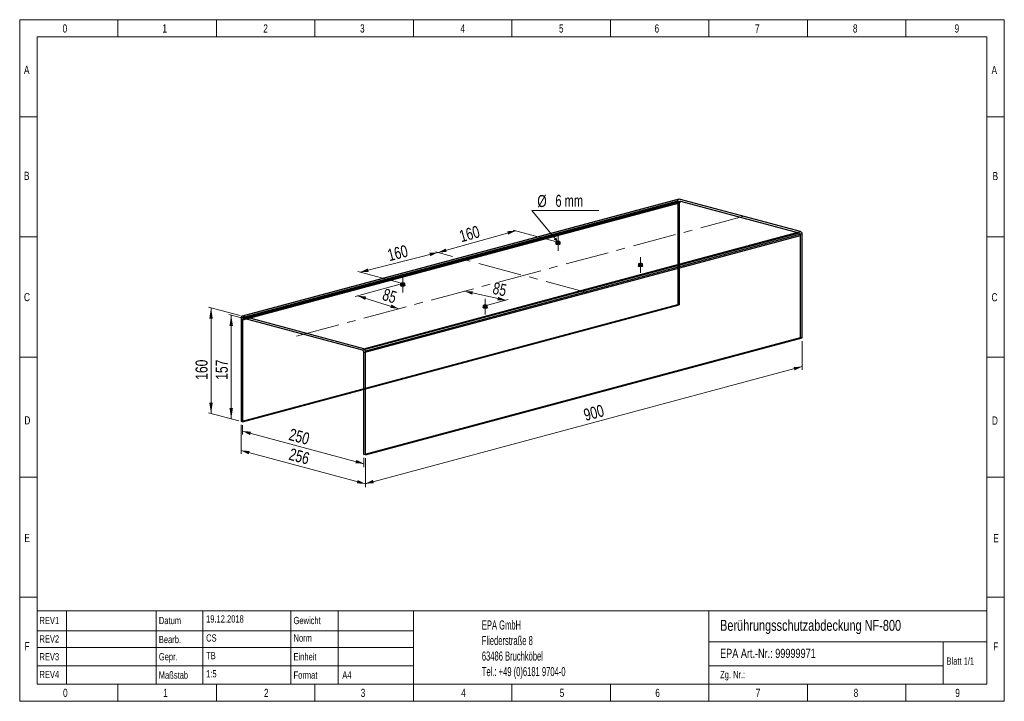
# Model space of a CAD drawing. Header units: millimetres. Extents: x 5 to 292, y 5 to 204.
import ezdxf

# ---------------------------------------------------------------- set-up
doc = ezdxf.new("R2010")
doc.units = ezdxf.units.MM
doc.linetypes.add('CENTER', pattern=[10.16, 6.35, -1.27, 1.27, -1.27])
doc.linetypes.add('CENTERX2', pattern=[20.32, 12.7, -2.54, 2.54, -2.54])
doc.styles.add('SLDTEXTSTYLE0', font='TXT', dxfattribs={"width": 0.75})
doc.styles.add('SLDTEXTSTYLE1', font='TXT', dxfattribs={"width": 0.605})
doc.styles.add('SLDTEXTSTYLE2', font='TXT', dxfattribs={"width": 0.6875})
doc.dimstyles.new('SLDDIMSTYLE0', dxfattribs={"dimtxt": 3.5, "dimasz": 3.302, "dimexe": 0, "dimexo": 0.0625, "dimgap": 0.875, "dimtad": 1, "dimlfac": 5, "dimrnd": 1e-09, "dimzin": 12, "dimdsep": 46, "dimtxsty": 'SLDTEXTSTYLE0', "dimsah": 1, "dimcen": 0.09, "dimadec": 0, "dimazin": 3, "dimtfac": 1, "dimtofl": 0, "dimtmove": 0, "dimatfit": 3, "dimfxl": 1, "dimfrac": 2, "dimtolj": 1, "dimtzin": 12, "dimarcsym": 0})
doc.dimstyles.new('SLDDIMSTYLE1', dxfattribs={"dimtxt": 3.5, "dimasz": 3.302, "dimexe": 0, "dimexo": 0.0625, "dimgap": 0.875, "dimtad": 1, "dimdec": 0, "dimlfac": 5, "dimrnd": 1e-09, "dimzin": 12, "dimdsep": 46, "dimtxsty": 'SLDTEXTSTYLE0', "dimsah": 1, "dimcen": 0.09, "dimadec": 0, "dimazin": 3, "dimtfac": 1, "dimtdec": 0, "dimtofl": 0, "dimtmove": 0, "dimatfit": 3, "dimfxl": 1, "dimfrac": 2, "dimtolj": 1, "dimtzin": 12, "dimarcsym": 0})
doc.dimstyles.new('SLDDIMSTYLE2', dxfattribs={"dimtxt": 3.5, "dimasz": 3.302, "dimexe": 0, "dimexo": 0.0625, "dimgap": 0.875, "dimtad": 1, "dimdec": 0, "dimlfac": 5, "dimrnd": 1e-09, "dimzin": 12, "dimdsep": 46, "dimtxsty": 'SLDTEXTSTYLE0', "dimsah": 1, "dimcen": 0.09, "dimadec": 0, "dimazin": 3, "dimtfac": 1, "dimtdec": 0, "dimtmove": 0, "dimatfit": 0, "dimfxl": 1, "dimfrac": 2, "dimtolj": 1, "dimtzin": 12, "dimarcsym": 0})
doc.dimstyles.new('SLDDIMSTYLE3', dxfattribs={"dimtxt": 3.5, "dimasz": 3.302, "dimexe": 0, "dimexo": 0.0625, "dimgap": 0.875, "dimtad": 0, "dimtih": 1, "dimtoh": 1, "dimlfac": 5, "dimrnd": 1e-09, "dimzin": 12, "dimdsep": 46, "dimtxsty": 'SLDTEXTSTYLE0', "dimsah": 1, "dimcen": 0, "dimadec": 0, "dimazin": 3, "dimtfac": 1, "dimtofl": 0, "dimtmove": 0, "dimatfit": 3, "dimfxl": 1, "dimfrac": 2, "dimtolj": 1, "dimtzin": 12, "dimarcsym": 0})

# ---------------------------------------------------------------- blocks, each defined once
blk = doc.blocks.new('SW_NOTE_0')
at = {"color": 0, "linetype": 'Continuous', "lineweight": 0, "attachment_point": 1, "style": 'SLDTEXTSTYLE1'}
for s, insert, char_height in [('EPA GmbH', (0, 3.41), 2.646), ('Fliederstraße 8', (0, -1.12), 2.6458), ('63486 Bruchköbel', (0, -5.64), 2.6458), ('Tel.: +49 (0)6181 9704-0', (0, -10.17), 2.6458)]:
    blk.add_mtext(s, dxfattribs=dict(at, insert=insert, char_height=char_height))
blk = doc.blocks.new('_D')
at = {"color": 7, "linetype": 'Continuous', "lineweight": 18}
for p, q in [((233.43, 110.23), (233.43, 101.84)), ((106.15, 68.7), (233.43, 102.8)), ((106.15, 76.13), (106.15, 67.74))]:
    blk.add_line(p, q, dxfattribs=at)
for points in [[(233.43, 102.8), (230.97, 102.67), (231.23, 101.68)], [(106.15, 68.7), (108.62, 68.84), (108.36, 69.82)]]:
    blk.add_solid(points, dxfattribs=at)
at = {"color": 7, "linetype": 'Continuous', "lineweight": 18, "insert": (169.44, 90.33), "char_height": 3.5, "attachment_point": 1, "rotation": 14.998, "style": 'SLDTEXTSTYLE0'}
blk.add_mtext('900', dxfattribs=at)
blk = doc.blocks.new('_D_1')
at = {"color": 7, "linetype": 'Continuous', "lineweight": 18}
for p, q in [((70.37, 85.71), (70.37, 83.03)), ((70.37, 84), (105.73, 74.53)), ((105.73, 76.24), (105.73, 73.56))]:
    blk.add_line(p, q, dxfattribs=at)
for points in [[(70.37, 84), (72.58, 82.88), (72.84, 83.86)], [(105.73, 74.53), (103.53, 75.64), (103.26, 74.66)]]:
    blk.add_solid(points, dxfattribs=at)
at = {"color": 7, "linetype": 'Continuous', "lineweight": 18, "insert": (84.52, 84.88), "char_height": 3.5, "attachment_point": 1, "rotation": 345.002, "style": 'SLDTEXTSTYLE0'}
blk.add_mtext('250', dxfattribs=at)
blk = doc.blocks.new('_D_2')
at = {"color": 7, "linetype": 'Continuous', "lineweight": 18}
for p, q in [((69.95, 85.83), (69.95, 77.4)), ((69.95, 78.36), (106.15, 68.66)), ((106.15, 76.13), (106.15, 67.7))]:
    blk.add_line(p, q, dxfattribs=at)
for points in [[(69.95, 78.36), (72.15, 77.24), (72.42, 78.23)], [(106.15, 68.66), (103.95, 69.78), (103.69, 68.8)]]:
    blk.add_solid(points, dxfattribs=at)
at = {"color": 7, "linetype": 'Continuous', "lineweight": 18, "insert": (84.52, 79.13), "char_height": 3.5, "attachment_point": 1, "rotation": 345.002, "style": 'SLDTEXTSTYLE0'}
blk.add_mtext('256', dxfattribs=at)
blk = doc.blocks.new('_D_3')
at = {"color": 7, "linetype": 'Continuous', "lineweight": 18}
for p, q in [((70.09, 117.01), (66.35, 118.01)), ((67.06, 87.56), (67.06, 117.82)), ((69.24, 86.98), (66.35, 87.75))]:
    blk.add_line(p, q, dxfattribs=at)
for points in [[(67.06, 117.82), (66.55, 114.64), (67.57, 114.64)], [(67.06, 87.56), (67.57, 90.75), (66.55, 90.75)]]:
    blk.add_solid(points, dxfattribs=at)
at = {"color": 7, "linetype": 'Continuous', "lineweight": 18, "insert": (62.55, 98.98), "char_height": 3.5, "attachment_point": 1, "rotation": 90, "style": 'SLDTEXTSTYLE0'}
blk.add_mtext('157', dxfattribs=at)
blk = doc.blocks.new('_D_4')
at = {"color": 7, "linetype": 'Continuous', "lineweight": 18}
for p, q in [((69.67, 117.7), (60.47, 120.16)), ((61.18, 119.97), (61.18, 89.14)), ((69.24, 86.98), (60.47, 89.33))]:
    blk.add_line(p, q, dxfattribs=at)
for points in [[(61.18, 119.97), (60.67, 116.79), (61.69, 116.79)], [(61.18, 89.14), (61.69, 92.32), (60.67, 92.32)]]:
    blk.add_solid(points, dxfattribs=at)
at = {"color": 7, "linetype": 'Continuous', "lineweight": 18, "insert": (56.67, 98.98), "char_height": 3.5, "attachment_point": 1, "rotation": 90, "style": 'SLDTEXTSTYLE0'}
blk.add_mtext('160', dxfattribs=at)
blk = doc.blocks.new('_D_5')
at = {"color": 7, "linetype": 'Continuous', "lineweight": 18}
for p, q in [((104.66, 130.3), (127.29, 136.07)), ((131.59, 134.92), (126.58, 136.26)), ((116.34, 127.17), (103.95, 130.49))]:
    blk.add_line(p, q, dxfattribs=at)
for points in [[(127.29, 136.07), (124.83, 135.97), (125.08, 134.98)], [(104.66, 130.3), (107.12, 130.4), (106.87, 131.39)]]:
    blk.add_solid(points, dxfattribs=at)
at = {"color": 7, "linetype": 'Continuous', "lineweight": 18, "insert": (112.3, 136.9), "char_height": 3.5, "attachment_point": 1, "rotation": 14.3129, "style": 'SLDTEXTSTYLE0'}
blk.add_mtext('160', dxfattribs=at)
blk = doc.blocks.new('_D_6')
at = {"color": 7, "linetype": 'Continuous', "lineweight": 18}
for p, q in [((149.98, 142.41), (127.35, 136.05)), ((161.59, 139.29), (149.27, 142.59)), ((131.59, 134.92), (126.64, 136.24))]:
    blk.add_line(p, q, dxfattribs=at)
for points in [[(149.98, 142.41), (147.5, 142.24), (147.78, 141.26)], [(127.35, 136.05), (129.82, 136.22), (129.55, 137.2)]]:
    blk.add_solid(points, dxfattribs=at)
at = {"color": 7, "linetype": 'Continuous', "lineweight": 18, "insert": (133.2, 142.38), "char_height": 3.5, "attachment_point": 1, "rotation": 15.6786, "style": 'SLDTEXTSTYLE0'}
blk.add_mtext('160', dxfattribs=at)
blk = doc.blocks.new('_D_7')
at = {"color": 7, "linetype": 'Continuous', "lineweight": 18}
for p, q in [((116.34, 126.79), (103.21, 123.27)), ((115.93, 119.66), (103.91, 123.46))]:
    blk.add_line(p, q, dxfattribs=at)
for points in [[(103.91, 123.46), (106.09, 122.24), (106.4, 123.21)], [(115.93, 119.66), (113.75, 120.89), (113.45, 119.92)]]:
    blk.add_solid(points, dxfattribs=at)
at = {"color": 7, "linetype": 'Continuous', "lineweight": 18, "insert": (111.9, 125.67), "char_height": 3.5, "attachment_point": 1, "rotation": 342.4635, "style": 'SLDTEXTSTYLE0'}
blk.add_mtext('85', dxfattribs=at)
blk = doc.blocks.new('_D_8')
at = {"color": 7, "linetype": 'Continuous', "lineweight": 18}
for p, q in [((135.05, 124.79), (147.08, 122.14)), ((141.79, 120.73), (147.78, 122.33))]:
    blk.add_line(p, q, dxfattribs=at)
for points in [[(135.05, 124.79), (137.28, 123.78), (137.5, 124.77)], [(147.08, 122.14), (144.85, 123.15), (144.63, 122.16)]]:
    blk.add_solid(points, dxfattribs=at)
at = {"color": 7, "linetype": 'Continuous', "lineweight": 18, "insert": (143.78, 127.49), "char_height": 3.5, "attachment_point": 1, "rotation": 347.6023, "style": 'SLDTEXTSTYLE0'}
blk.add_mtext('85', dxfattribs=at)
blk = doc.blocks.new('_D_9')
at = {"color": 7, "linetype": 'Continuous', "lineweight": 18}
for p, q in [((162.17, 139.26), (154.68, 148.29)), ((154.68, 148.29), (174.17, 148.29))]:
    blk.add_line(p, q, dxfattribs=at)
blk.add_solid([(162.17, 139.26), (161.84, 140.45), (161.06, 139.8)], dxfattribs=at)
at = {"color": 7, "linetype": 'Continuous', "lineweight": 18, "char_height": 3.5, "attachment_point": 1}
for s, insert, style in [('%%c', (156.27, 152.8), 'SLDTEXTSTYLE0'), ('6 mm', (161.55, 152.86), 'SLDTEXTSTYLE2')]:
    blk.add_mtext(s, dxfattribs=dict(at, insert=insert, style=style))

msp = doc.modelspace()

# ---------------------------------------------------------------- linework, layer by layer
at = {"color": 8, "linetype": 'Continuous', "lineweight": 18}
for p, q in [((5.4194, 5.3041), (5.4194, 203.8748)), ((5.4194, 203.8748), (292.3637, 203.8748)), ((34.0637, 203.8748), (34.0637, 198.8748)), ((62.7637, 203.8748), (62.7637, 198.8748)), ((91.4637, 203.8748), (91.4637, 198.8748)), ((120.1637, 203.8748), (120.1637, 198.8748)), ((148.8915, 203.8748), (148.8915, 198.8748)), ((177.5637, 203.8748), (177.5637, 198.8748)), ((206.2637, 203.8748), (206.2637, 198.8748)), ((234.9637, 203.8748), (234.9637, 198.8748)), ((263.6637, 203.8748), (263.6637, 198.8748)), ((292.3637, 203.8748), (292.3637, 5.3041)), ((10.4861, 10.3041), (10.4861, 198.8748)), ((10.4861, 198.8748), (287.2969, 198.8748)), ((287.2969, 10.3041), (287.2969, 198.8748)), ((5.4194, 175.5943), (10.4861, 175.5943)), ((287.2969, 175.5943), (292.3637, 175.5943)), ((5.4194, 140.5943), (10.4861, 140.5943)), ((287.2969, 140.5943), (292.3637, 140.5943)), ((5.4194, 105.5943), (10.4861, 105.5943)), ((287.2969, 105.5943), (292.3637, 105.5943)), ((5.4194, 70.5943), (10.4861, 70.5943)), ((287.2969, 70.5943), (292.3637, 70.5943)), ((5.4194, 35.5943), (10.4861, 35.5943)), ((287.2969, 35.5943), (292.3637, 35.5943)), ((10.4861, 31.6276), (287.2969, 31.6276)), ((19.0234, 31.6276), (19.0234, 10.3041)), ((45.1659, 31.6276), (45.1659, 10.3041)), ((58.7453, 31.6276), (58.7453, 10.3041)), ((84.4797, 31.6276), (84.4797, 10.3041)), ((98.252, 10.3041), (98.252, 31.6276)), ((120.1637, 31.6276), (120.1637, 10.3041)), ((206.2554, 31.6276), (206.2554, 10.3041)), ((10.4861, 25.8589), (84.4797, 25.8589)), ((84.4797, 25.8589), (120.1637, 25.8589)), ((10.4861, 20.9659), (84.4797, 20.9659)), ((84.4797, 20.9659), (120.1637, 20.9659)), ((206.2554, 22.6741), (287.2969, 22.6741)), ((274.5103, 22.6741), (274.5103, 10.3041)), ((10.4861, 15.6168), (84.4797, 15.6168)), ((84.4797, 15.6168), (120.1637, 15.6168)), ((206.2554, 15.6168), (274.5103, 15.6168)), ((10.4861, 10.3041), (287.2969, 10.3041)), ((34.0637, 10.3041), (34.0637, 5.3041)), ((62.7637, 10.3041), (62.7637, 5.3041)), ((91.4637, 10.3041), (91.4637, 5.3041)), ((120.1637, 10.3041), (120.1637, 5.3041)), ((148.8915, 10.3041), (148.8915, 5.3041)), ((177.5637, 10.3041), (177.5637, 5.3041)), ((206.2637, 10.3041), (206.2637, 5.3041)), ((234.9637, 10.3041), (234.9637, 5.3041)), ((263.6637, 10.3041), (263.6637, 5.3041)), ((5.4194, 5.3041), (292.3637, 5.3041))]:
    msp.add_line(p, q, dxfattribs=at)
at = {"color": 7, "linetype": 'Continuous', "lineweight": 25}
for p, q in [((69.9498, 117.0434), (197.2291, 151.1429)), ((197.4981, 151.6088), (70.2188, 117.5093)), ((197.6533, 151.6073), (70.3741, 117.5078)), ((197.6533, 150.4512), (70.3741, 116.3517)), ((197.9223, 150.9171), (70.6431, 116.8176)), ((70.7984, 116.8161), (198.0776, 150.9156)), ((197.2291, 151.1429), (197.2291, 120.8908)), ((233.0087, 142.1352), (197.6533, 151.6073)), ((197.6533, 150.4512), (197.6533, 120.7771)), ((232.5844, 141.6708), (198.0776, 150.9156)), ((232.5844, 141.6708), (105.3052, 107.5713)), ((105.7295, 108.0357), (233.0087, 142.1352)), ((105.7295, 106.8796), (233.0087, 140.9791)), ((233.4329, 141.4435), (106.1537, 107.344)), ((233.0087, 111.305), (233.0087, 140.9791)), ((233.4329, 111.1914), (233.4329, 141.4435)), ((161.698, 139.1042), (161.698, 138.5261)), ((162.898, 138.5261), (162.898, 139.1042)), ((185.7396, 132.6631), (185.7396, 132.0851)), ((186.9396, 132.0851), (186.9396, 132.6631)), ((116.4432, 126.9799), (116.4432, 126.4018)), ((117.6432, 126.4018), (117.6432, 126.9799)), ((69.9498, 86.7913), (197.2291, 120.8908)), ((70.3741, 86.6776), (197.6533, 120.7771)), ((140.4848, 120.5389), (140.4848, 119.9608)), ((141.6848, 119.9608), (141.6848, 120.5389)), ((197.6533, 120.7771), (197.2291, 120.8908)), ((69.9498, 117.0434), (69.9498, 86.7913)), ((105.7295, 108.0357), (70.3741, 117.5078)), ((70.3741, 116.3517), (70.3741, 86.6776)), ((105.3052, 107.5713), (70.7984, 116.8161)), ((105.7295, 77.2055), (233.0087, 111.305)), ((106.1537, 77.0919), (233.4329, 111.1914)), ((233.4329, 111.1914), (233.0087, 111.305)), ((105.7295, 77.2055), (105.7295, 106.8796)), ((106.1537, 77.0919), (106.1537, 107.344)), ((70.3741, 86.6776), (69.9498, 86.7913)), ((106.1537, 77.0919), (105.7295, 77.2055))]:
    msp.add_line(p, q, dxfattribs=at)
at = {"color": 7, "linetype": 'CENTERX2', "lineweight": 18}
for p, q in [((86.1199, 111.6761), (217.2629, 146.8108)), ((162.298, 141.1042), (162.298, 136.5261)), ((171.0888, 124.3357), (132.294, 134.7293)), ((186.3396, 134.6631), (186.3396, 130.0851)), ((117.0432, 128.9799), (117.0432, 124.4018)), ((141.0848, 122.5389), (141.0848, 117.9608))]:
    msp.add_line(p, q, dxfattribs=at)
at = {"color": 5, "linetype": 'CENTER', "lineweight": 25}
for p, q in [((162.298, 138.5261), (162.298, 139.1042)), ((186.3396, 132.0851), (186.3396, 132.6631)), ((117.0432, 126.4018), (117.0432, 126.9799)), ((141.0848, 119.9608), (141.0848, 120.5389))]:
    msp.add_line(p, q, dxfattribs=at)
at = {"color": 7, "linetype": 'Continuous', "lineweight": 25, "flags": 128}
for points in [[(197.2291, 151.1429), (197.2372, 151.2535), (197.2614, 151.3555), (197.3006, 151.4449), (197.3533, 151.5184), (197.4176, 151.573), (197.491, 151.6068), (197.5706, 151.6184), (197.6533, 151.6073)], [(198.0776, 150.9156), (197.9948, 150.9267), (197.9152, 150.9151), (197.8419, 150.8813), (197.7776, 150.8266), (197.7248, 150.7532), (197.6856, 150.6637), (197.6615, 150.5618), (197.6533, 150.4512)], [(161.8737, 138.9905), (162.0444, 138.9585), (162.2457, 138.944), (162.4533, 138.9489), (162.6421, 138.9725), (162.7895, 139.012), (162.8775, 139.0626), (162.8957, 139.1182), (162.8418, 139.1721), (162.7223, 139.2178), (162.5516, 139.2498), (162.3503, 139.2643), (162.1427, 139.2594), (161.9538, 139.2358), (161.8065, 139.1964), (161.7184, 139.1458), (161.7003, 139.0902), (161.7542, 139.0362), (161.8737, 138.9905)], [(162.7223, 138.6398), (162.8418, 138.594), (162.8957, 138.5401), (162.8775, 138.4845), (162.7895, 138.4339), (162.6421, 138.3944), (162.4533, 138.3708), (162.2457, 138.366), (162.0444, 138.3804), (161.8737, 138.4124), (161.7542, 138.4582), (161.7003, 138.5121), (161.7184, 138.5677), (161.8065, 138.6183), (161.9538, 138.6578), (162.1427, 138.6814), (162.3503, 138.6862), (162.5516, 138.6718), (162.7223, 138.6398)], [(185.9154, 132.5495), (186.086, 132.5175), (186.2873, 132.503), (186.4949, 132.5079), (186.6838, 132.5315), (186.8311, 132.5709), (186.9192, 132.6215), (186.9373, 132.6772), (186.8834, 132.7311), (186.7639, 132.7768), (186.5932, 132.8088), (186.3919, 132.8233), (186.1843, 132.8184), (185.9955, 132.7948), (185.8481, 132.7553), (185.7601, 132.7047), (185.7419, 132.6491), (185.7958, 132.5952), (185.9154, 132.5495)], [(186.7639, 132.1987), (186.8834, 132.153), (186.9373, 132.0991), (186.9192, 132.0435), (186.8311, 131.9929), (186.6838, 131.9534), (186.4949, 131.9298), (186.2873, 131.9249), (186.086, 131.9394), (185.9154, 131.9714), (185.7958, 132.0171), (185.7419, 132.0711), (185.7601, 132.1267), (185.8481, 132.1773), (185.9955, 132.2168), (186.1843, 132.2403), (186.3919, 132.2452), (186.5932, 132.2308), (186.7639, 132.1987)], [(116.6189, 126.8662), (116.7896, 126.8342), (116.9909, 126.8198), (117.1984, 126.8246), (117.3873, 126.8482), (117.5346, 126.8877), (117.6227, 126.9383), (117.6409, 126.9939), (117.5869, 127.0478), (117.4674, 127.0936), (117.2967, 127.1256), (117.0955, 127.14), (116.8879, 127.1352), (116.699, 127.1116), (116.5517, 127.0721), (116.4636, 127.0215), (116.4454, 126.9659), (116.4994, 126.912), (116.6189, 126.8662)], [(117.4674, 126.5155), (117.5869, 126.4698), (117.6409, 126.4158), (117.6227, 126.3602), (117.5346, 126.3096), (117.3873, 126.2702), (117.1984, 126.2466), (116.9909, 126.2417), (116.7896, 126.2561), (116.6189, 126.2882), (116.4994, 126.3339), (116.4454, 126.3878), (116.4636, 126.4434), (116.5517, 126.494), (116.699, 126.5335), (116.8879, 126.5571), (117.0955, 126.562), (117.2967, 126.5475), (117.4674, 126.5155)], [(140.6605, 120.4252), (140.8312, 120.3932), (141.0325, 120.3787), (141.2401, 120.3836), (141.4289, 120.4072), (141.5763, 120.4467), (141.6643, 120.4973), (141.6825, 120.5529), (141.6286, 120.6068), (141.5091, 120.6525), (141.3384, 120.6846), (141.1371, 120.699), (140.9295, 120.6941), (140.7406, 120.6705), (140.5933, 120.6311), (140.5052, 120.5805), (140.4871, 120.5249), (140.541, 120.4709), (140.6605, 120.4252)], [(141.5091, 120.0745), (141.6286, 120.0287), (141.6825, 119.9748), (141.6643, 119.9192), (141.5763, 119.8686), (141.4289, 119.8291), (141.2401, 119.8055), (141.0325, 119.8007), (140.8312, 119.8151), (140.6605, 119.8471), (140.541, 119.8929), (140.4871, 119.9468), (140.5052, 120.0024), (140.5933, 120.053), (140.7406, 120.0925), (140.9295, 120.1161), (141.1371, 120.1209), (141.3384, 120.1065), (141.5091, 120.0745)], [(70.3741, 117.5078), (70.2913, 117.5189), (70.2118, 117.5073), (70.1384, 117.4735), (70.0741, 117.4189), (70.0213, 117.3454), (69.9821, 117.256), (69.958, 117.154), (69.9498, 117.0434)], [(70.3741, 116.3517), (70.3823, 116.4623), (70.4064, 116.5642), (70.4456, 116.6537), (70.4984, 116.7271), (70.5627, 116.7818), (70.636, 116.8156), (70.7156, 116.8271), (70.7984, 116.8161)]]:
    msp.add_lwpolyline(points, dxfattribs=at)
at = {"color": 7, "linetype": 'Continuous', "lineweight": 25}
for centre, start, end in [((232.3005, 141.0207), 356.636495, 66.40813), ((232.7248, 141.4851), 356.636123, 66.408503), ((105.0213, 106.9212), 356.636495, 66.40813), ((105.4455, 107.3856), 356.636123, 66.408503)]:
    msp.add_arc(centre, 0.7094, start, end, dxfattribs=at)

# ---------------------------------------------------------------- block references
at = {"color": 7, "linetype": 'Continuous', "lineweight": 0}
msp.add_blockref('SW_NOTE_0', (140.0967, 25.4516), dxfattribs=at)

# ---------------------------------------------------------------- texts
at = {"color": 8, "linetype": 'Continuous', "lineweight": 0, "char_height": 2.3813, "attachment_point": 1, "style": 'SLDTEXTSTYLE0'}
for s, insert in [('0', (17.9331, 202.5124)), ('1', (47.0099, 202.5124)), ('2', (76.4063, 202.5124)), ('3', (104.6126, 202.5124)), ('4', (133.8741, 202.5124)), ('5', (162.581, 202.5124)), ('6', (190.4477, 202.5124)), ('7', (219.7148, 202.5124)), ('8', (248.2542, 202.5124)), ('9', (277.8787, 202.5124)), ('A', (6.6655, 190.4563)), ('A', (288.6521, 190.3948)), ('B', (6.6655, 159.5766)), ('B', (288.9461, 159.5151)), ('C', (6.6655, 124.2638)), ('C', (288.6521, 124.2023)), ('D', (6.7929, 88.3423)), ('D', (288.7722, 88.2808)), ('E', (6.8003, 54.0662)), ('E', (289.1396, 54.0047)), ('F', (6.8343, 22.5508)), ('F', (289.1396, 22.4893)), ('0', (18.0595, 8.9481)), ('1', (47.2179, 8.9481)), ('2', (76.6143, 8.9481)), ('3', (104.8206, 8.9481)), ('4', (134.0821, 8.9481)), ('5', (162.789, 8.9481)), ('6', (190.6557, 8.9481)), ('7', (219.9227, 8.9481)), ('8', (248.4622, 8.9481)), ('9', (278.0867, 8.9481))]:
    msp.add_mtext(s, dxfattribs=dict(at, insert=insert))
at = {"color": 7, "linetype": 'Continuous', "lineweight": 0, "attachment_point": 1, "style": 'SLDTEXTSTYLE0'}
for s, insert, char_height in [('REV1', (11.1858, 29.9045), 2.11667), ('Datum', (45.9789, 29.9045), 2.11667), ('19.12.2018', (59.7449, 30.3593), 2.11667), ('Gewicht', (85.228, 29.9045), 2.11667), ('Berührungsschutzabdeckung NF-800', (209.5342, 29.0147), 3.175), ('REV2', (11.1858, 24.5176), 2.11667), ('Bearb.', (45.9789, 24.3718), 2.11667), ('CS', (59.7449, 24.8175), 2.11667), ('Norm', (85.228, 24.8175), 2.11667), ('EPA Art.-Nr.: 99999971', (209.5342, 20.5947), 2.645833), ('REV3', (11.1858, 19.3544), 2.11667), ('Gepr.', (45.9789, 19.3544), 2.11667), ('TB', (59.7449, 19.678), 2.11667), ('Einheit', (85.228, 19.3544), 2.11667), ('Blatt 1/1', (275.5211, 18.0776), 2.11667), ('1:5', (59.7449, 14.3869), 2.11667), ('REV4', (11.1858, 14.1687), 2.11667), ('Maßstab', (45.9485, 14.0009), 2.11667), ('Format', (85.228, 14.0009), 2.11667), ('A4', (99.4316, 14.0009), 2.11667), ('Zg. Nr.:', (209.5342, 14.1446), 2.11667)]:
    msp.add_mtext(s, dxfattribs=dict(at, insert=insert, char_height=char_height))

# ---------------------------------------------------------------- dimensions: what is measured, and where the dimension line sits
at = {"color": 7, "linetype": 'Continuous', "lineweight": 18}
dim = msp.add_radius_dim(center=(162.298, 139.1042), mpoint=(162.1679, 139.2611), text='%%c6 mm', dimstyle='SLDDIMSTYLE3', override={"dimpost": '<>'}, dxfattribs=at)
dim.commit()
dim.dimension.update_dxf_attribs({"geometry": '_D_9', "text_midpoint": (165.2209, 151.097), "dimtype": 164})
for base, p1, p2, angle, dimstyle, picture, middle in [((127.3485, 136.0542), (162.298, 139.1042), (132.294, 134.7293), 15.678615, 'SLDDIMSTYLE1', '_D_6', (138.1545, 139.0873)), ((127.2883, 136.0704), (117.0432, 126.9799), (132.294, 134.7293), 14.312947, 'SLDDIMSTYLE1', '_D_5', (117.1771, 133.4906)), ((147.0751, 122.1437), (86.1199, 111.6761), (141.0848, 120.5389), 347.602294, 'SLDDIMSTYLE2', '_D_8', (145.3334, 122.5266)), ((103.9139, 123.4624), (86.1199, 111.6761), (117.0432, 126.9799), 342.463473, 'SLDDIMSTYLE2', '_D_7', (113.0093, 120.5883)), ((61.1792, 89.141), (70.3741, 117.5078), (69.9498, 86.7913), 90, 'SLDDIMSTYLE0', '_D_4', (61.1792, 102.8622)), ((67.0619, 117.8171), (69.9498, 86.7913), (70.7984, 116.8161), 90, 'SLDDIMSTYLE0', '_D_3', (67.0619, 102.8622)), ((233.4329, 102.8003), (106.1537, 77.0919), (233.4329, 111.1914), 14.997961, 'SLDDIMSTYLE0', '_D', (174.3499, 86.9713)), ((106.1537, 68.6615), (69.9498, 86.7913), (106.1537, 77.0919), 345.002039, 'SLDDIMSTYLE0', '_D_2', (87.096, 73.7673)), ((105.7294, 74.526), (70.3741, 86.6776), (105.7294, 77.2055), 345.002039, 'SLDDIMSTYLE0', '_D_1', (87.096, 79.5181))]:
    dim = msp.add_linear_dim(base=base, p1=p1, p2=p2, angle=angle, dimstyle=dimstyle, dxfattribs=at)
    dim.commit()
    dim.dimension.update_dxf_attribs({"geometry": picture, "text_midpoint": middle, "dimtype": 160})

doc.saveas('drawing.dxf')
